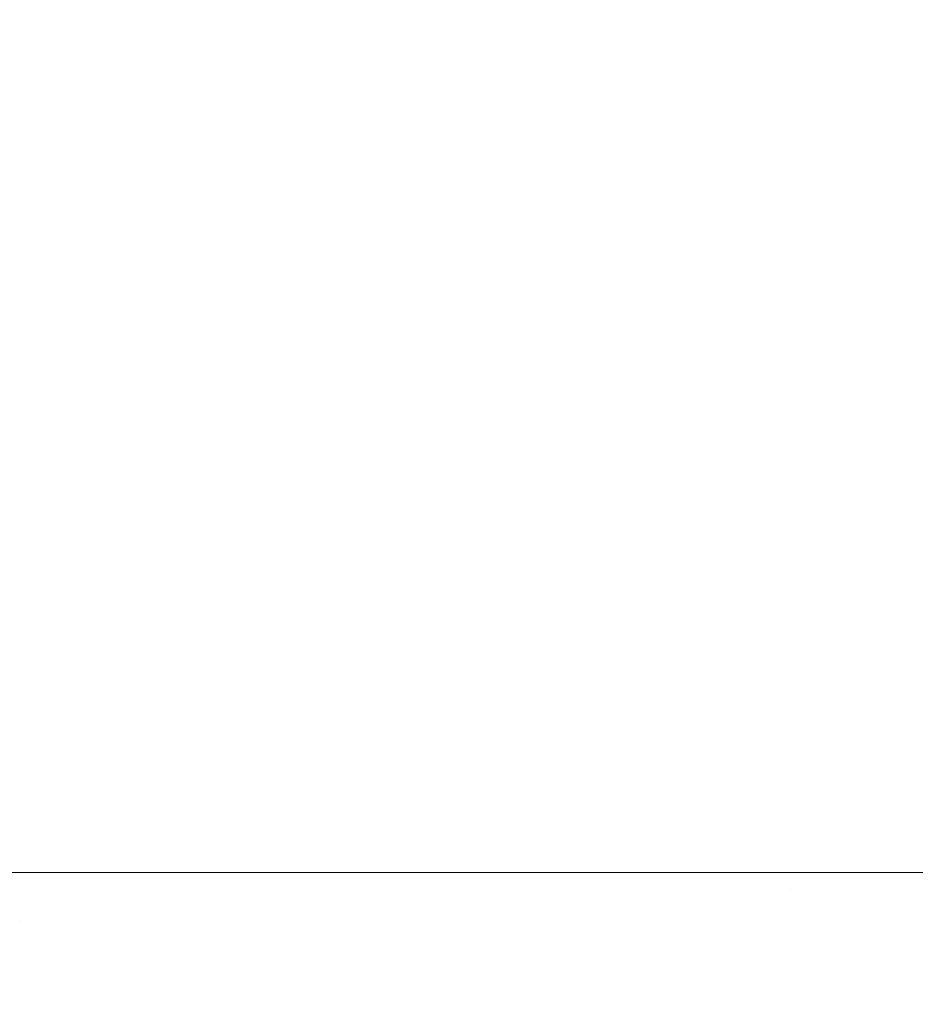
# Model space of a CAD drawing. Header units: centimetres. Extents: x -25.8 to 27.5, y 33.3 to 35.1.
# Tile 15 of 256: x -25.7303 to -25.7014, y 33.4359 to 33.4676. Entities that reach past the tile are written whole.
import ezdxf

# ---------------------------------------------------------------- set-up
doc = ezdxf.new("R2010")
doc.units = ezdxf.units.CM
doc.header["$LTSCALE"] = 2.54
doc.layers.add('Lucido design-1', color=7, linetype='Continuous')

# ---------------------------------------------------------------- blocks, each defined once
blk = doc.blocks.new('Gruppo-6-1')
at = {"color": 7, "linetype": 'Continuous', "lineweight": 9}
for points, invisible_edges in [([(-25.733854, 33.440112, 329.794865), (-25.733854, 35.040112, 329.794865), (-25.730137, 35.040112, 329.793289), (-25.730137, 33.440112, 329.793289)], 5), ([(-25.733854, 33.440112, 305.828102), (-25.733854, 35.040112, 305.828102), (-25.730137, 35.040112, 305.826526), (-25.730137, 33.440112, 305.826526)], 5), ([(-25.730306, 33.440112, 330.578886), (-25.730135, 33.440112, 330.578951), (-25.730135, 35.040112, 330.578951), (-25.730306, 35.040112, 330.578886)], 10), ([(-25.730306, 33.440112, 306.612123), (-25.730135, 33.440112, 306.612188), (-25.730135, 35.040112, 306.612188), (-25.730306, 35.040112, 306.612123)], 10), ([(-25.730137, 33.440112, 329.793289), (-25.730137, 35.040112, 329.793289), (-25.726363, 35.040112, 329.791865), (-25.726363, 33.440112, 329.791865)], 5), ([(-25.730137, 33.440112, 305.826526), (-25.730137, 35.040112, 305.826526), (-25.726363, 35.040112, 305.825102), (-25.726363, 33.440112, 305.825102)], 5), ([(-25.730135, 35.040112, 330.578951), (-25.730135, 33.440112, 330.578951), (-25.726363, 33.440112, 330.580376), (-25.726363, 35.040112, 330.580376)], 5), ([(-25.730135, 35.040112, 306.612188), (-25.730135, 33.440112, 306.612188), (-25.726363, 33.440112, 306.613613), (-25.726363, 35.040112, 306.613613)], 5), ([(-25.72631, 35.040112, 330.580397), (-25.726363, 35.040112, 330.580376), (-25.726363, 33.440112, 330.580376), (-25.72631, 33.440112, 330.580397)], 10), ([(-25.726363, 33.440112, 329.791865), (-25.726363, 35.040112, 329.791865), (-25.72254, 35.040112, 329.790596), (-25.72254, 33.440112, 329.790596)], 5), ([(-25.72631, 35.040112, 306.613634), (-25.726363, 35.040112, 306.613613), (-25.726363, 33.440112, 306.613613), (-25.72631, 33.440112, 306.613634)], 10), ([(-25.726363, 33.440112, 305.825102), (-25.726363, 35.040112, 305.825102), (-25.72254, 35.040112, 305.823833), (-25.72254, 33.440112, 305.823833)], 5), ([(-25.72631, 33.440112, 330.580397), (-25.722538, 33.440112, 330.581641), (-25.722538, 35.040112, 330.581641), (-25.72631, 35.040112, 330.580397)], 10), ([(-25.72631, 33.440112, 306.613634), (-25.722538, 33.440112, 306.614878), (-25.722538, 35.040112, 306.614878), (-25.72631, 35.040112, 306.613634)], 10), ([(-25.72254, 33.440112, 329.790596), (-25.72254, 35.040112, 329.790596), (-25.718673, 35.040112, 329.789484), (-25.718673, 33.440112, 329.789484)], 5), ([(-25.72254, 33.440112, 305.823833), (-25.72254, 35.040112, 305.823833), (-25.718673, 35.040112, 305.822721), (-25.718673, 33.440112, 305.822721)], 5), ([(-25.722247, 35.040112, 330.581737), (-25.722538, 35.040112, 330.581641), (-25.722538, 33.440112, 330.581641), (-25.722247, 33.440112, 330.581737)], 10), ([(-25.722247, 35.040112, 306.614974), (-25.722538, 35.040112, 306.614878), (-25.722538, 33.440112, 306.614878), (-25.722247, 33.440112, 306.614974)], 10), ([(-25.722247, 33.440112, 330.581737), (-25.718671, 33.440112, 330.582749), (-25.718671, 35.040112, 330.582749), (-25.722247, 35.040112, 330.581737)], 10), ([(-25.722247, 33.440112, 306.614974), (-25.718671, 33.440112, 306.615986), (-25.718671, 35.040112, 306.615986), (-25.722247, 35.040112, 306.614974)], 10), ([(-25.718673, 33.440112, 329.789484), (-25.718673, 35.040112, 329.789484), (-25.71477, 35.040112, 329.788529), (-25.71477, 33.440112, 329.788529)], 5), ([(-25.718673, 33.440112, 305.822721), (-25.718673, 35.040112, 305.822721), (-25.71477, 35.040112, 305.821766), (-25.71477, 33.440112, 305.821766)], 5), ([(-25.718124, 35.040112, 330.582903), (-25.718671, 35.040112, 330.582749), (-25.718671, 33.440112, 330.582749), (-25.718124, 33.440112, 330.582903)], 10), ([(-25.718124, 35.040112, 306.61614), (-25.718671, 35.040112, 306.615986), (-25.718671, 33.440112, 306.615986), (-25.718124, 33.440112, 306.61614)], 10), ([(-25.718124, 33.440112, 330.582903), (-25.714767, 33.440112, 330.5837), (-25.714767, 35.040112, 330.5837), (-25.718124, 35.040112, 330.582903)], 10), ([(-25.718124, 33.440112, 306.61614), (-25.714767, 33.440112, 306.616937), (-25.714767, 35.040112, 306.616937), (-25.718124, 35.040112, 306.61614)], 10), ([(-25.71477, 33.440112, 329.788529), (-25.71477, 35.040112, 329.788529), (-25.710836, 35.040112, 329.787732), (-25.710836, 33.440112, 329.787732)], 5), ([(-25.71477, 33.440112, 305.821766), (-25.71477, 35.040112, 305.821766), (-25.710836, 35.040112, 305.820969), (-25.710836, 33.440112, 305.820969)], 5), ([(-25.713949, 35.040112, 330.583894), (-25.714767, 35.040112, 330.5837), (-25.714767, 33.440112, 330.5837), (-25.713949, 33.440112, 330.583894)], 10), ([(-25.713949, 35.040112, 306.617131), (-25.714767, 35.040112, 306.616937), (-25.714767, 33.440112, 306.616937), (-25.713949, 33.440112, 306.617131)], 10), ([(-25.713949, 33.440112, 330.583894), (-25.710833, 33.440112, 330.584493), (-25.710833, 35.040112, 330.584493), (-25.713949, 35.040112, 330.583894)], 10), ([(-25.713949, 33.440112, 306.617131), (-25.710833, 33.440112, 306.61773), (-25.710833, 35.040112, 306.61773), (-25.713949, 35.040112, 306.617131)], 10), ([(-25.710836, 33.440112, 329.787732), (-25.710836, 35.040112, 329.787732), (-25.706879, 35.040112, 329.787095), (-25.706879, 33.440112, 329.787095)], 5), ([(-25.710836, 33.440112, 305.820969), (-25.710836, 35.040112, 305.820969), (-25.706879, 35.040112, 305.820332), (-25.706879, 33.440112, 305.820332)], 5), ([(-25.709728, 35.040112, 330.584706), (-25.710833, 35.040112, 330.584493), (-25.710833, 33.440112, 330.584493), (-25.709728, 33.440112, 330.584706)], 10), ([(-25.709728, 35.040112, 306.617943), (-25.710833, 35.040112, 306.61773), (-25.710833, 33.440112, 306.61773), (-25.709728, 33.440112, 306.617943)], 10), ([(-25.709728, 33.440112, 330.584706), (-25.706876, 33.440112, 330.585128), (-25.706876, 35.040112, 330.585128), (-25.709728, 35.040112, 330.584706)], 10), ([(-25.709728, 33.440112, 306.617943), (-25.706876, 33.440112, 306.618365), (-25.706876, 35.040112, 306.618365), (-25.709728, 35.040112, 306.617943)], 10), ([(-25.706879, 33.440112, 329.787095), (-25.706879, 35.040112, 329.787095), (-25.702905, 35.040112, 329.786617), (-25.702905, 33.440112, 329.786617)], 5), ([(-25.706879, 33.440112, 305.820332), (-25.706879, 35.040112, 305.820332), (-25.702905, 35.040112, 305.819854), (-25.702905, 33.440112, 305.819854)], 5), ([(-25.705469, 35.040112, 330.585336), (-25.706876, 35.040112, 330.585128), (-25.706876, 33.440112, 330.585128), (-25.705469, 33.440112, 330.585336)], 10), ([(-25.705469, 35.040112, 306.618573), (-25.706876, 35.040112, 306.618365), (-25.706876, 33.440112, 306.618365), (-25.705469, 33.440112, 306.618573)], 10), ([(-25.705469, 33.440112, 330.585336), (-25.702903, 33.440112, 330.585603), (-25.702903, 35.040112, 330.585603), (-25.705469, 35.040112, 330.585336)], 10), ([(-25.705469, 33.440112, 306.618573), (-25.702903, 33.440112, 306.61884), (-25.702903, 35.040112, 306.61884), (-25.705469, 35.040112, 306.618573)], 10), ([(-25.702905, 33.440112, 329.786617), (-25.702905, 35.040112, 329.786617), (-25.698921, 35.040112, 329.786299), (-25.698921, 33.440112, 329.786299)], 5), ([(-25.702905, 33.440112, 305.819854), (-25.702905, 35.040112, 305.819854), (-25.698921, 35.040112, 305.819536), (-25.698921, 33.440112, 305.819536)], 5), ([(-25.701179, 35.040112, 330.585783), (-25.702903, 35.040112, 330.585603), (-25.702903, 33.440112, 330.585603), (-25.701179, 33.440112, 330.585783)], 10), ([(-25.701179, 35.040112, 306.61902), (-25.702903, 35.040112, 306.61884), (-25.702903, 33.440112, 306.61884), (-25.701179, 33.440112, 306.61902)], 10), ([(-25.734191, 33.438361, 330.577209), (-25.730272, 33.438527, 330.578886), (-25.730306, 33.440112, 330.578886), (-25.733851, 33.440112, 330.57737)], 11), ([(-25.734191, 33.438361, 306.610446), (-25.730272, 33.438527, 306.612123), (-25.730306, 33.440112, 306.612123), (-25.733851, 33.440112, 306.610607)], 11), ([(-25.733817, 33.438376, 329.794865), (-25.733854, 33.440112, 329.794865), (-25.730137, 33.440112, 329.793289), (-25.730103, 33.438534, 329.793289)], 13), ([(-25.733817, 33.438376, 305.828102), (-25.733854, 33.440112, 305.828102), (-25.730137, 33.440112, 305.826526), (-25.730103, 33.438534, 305.826526)], 13), ([(-25.730135, 33.440112, 330.578951), (-25.730306, 33.440112, 330.578886), (-25.730272, 33.438527, 330.578886)], 10), ([(-25.730135, 33.440112, 306.612188), (-25.730306, 33.440112, 306.612123), (-25.730272, 33.438527, 306.612123)], 10), ([(-25.726363, 33.440112, 330.580376), (-25.730135, 33.440112, 330.578951), (-25.730272, 33.438527, 330.578886), (-25.72628, 33.438697, 330.580397)], 14), ([(-25.726363, 33.440112, 306.613613), (-25.730135, 33.440112, 306.612188), (-25.730272, 33.438527, 306.612123), (-25.72628, 33.438697, 306.613634)], 14), ([(-25.730103, 33.438534, 329.793289), (-25.730137, 33.440112, 329.793289), (-25.726363, 33.440112, 329.791865), (-25.726333, 33.438694, 329.791865)], 13), ([(-25.730103, 33.438534, 305.826526), (-25.730137, 33.440112, 305.826526), (-25.726363, 33.440112, 305.825102), (-25.726333, 33.438694, 305.825102)], 13), ([(-25.72628, 33.438697, 330.580397), (-25.72631, 33.440112, 330.580397), (-25.726363, 33.440112, 330.580376)], 9), ([(-25.726333, 33.438694, 329.791865), (-25.726363, 33.440112, 329.791865), (-25.72254, 33.440112, 329.790596), (-25.722513, 33.438857, 329.790596)], 13), ([(-25.72628, 33.438697, 306.613634), (-25.72631, 33.440112, 306.613634), (-25.726363, 33.440112, 306.613613)], 9), ([(-25.726333, 33.438694, 305.825102), (-25.726363, 33.440112, 305.825102), (-25.72254, 33.440112, 305.823833), (-25.722513, 33.438857, 305.823833)], 13), ([(-25.722538, 33.440112, 330.581641), (-25.72631, 33.440112, 330.580397), (-25.72628, 33.438697, 330.580397), (-25.72222, 33.438869, 330.581737)], 14), ([(-25.722538, 33.440112, 306.614878), (-25.72631, 33.440112, 306.613634), (-25.72628, 33.438697, 306.613634), (-25.72222, 33.438869, 306.614974)], 14), ([(-25.722513, 33.438857, 329.790596), (-25.72254, 33.440112, 329.790596), (-25.718673, 33.440112, 329.789484), (-25.71865, 33.439021, 329.789484)], 13), ([(-25.722513, 33.438857, 305.823833), (-25.72254, 33.440112, 305.823833), (-25.718673, 33.440112, 305.822721), (-25.71865, 33.439021, 305.822721)], 13), ([(-25.72222, 33.438869, 330.581737), (-25.722247, 33.440112, 330.581737), (-25.722538, 33.440112, 330.581641)], 9), ([(-25.72222, 33.438869, 306.614974), (-25.722247, 33.440112, 306.614974), (-25.722538, 33.440112, 306.614878)], 9), ([(-25.718671, 33.440112, 330.582749), (-25.722247, 33.440112, 330.581737), (-25.72222, 33.438869, 330.581737), (-25.718101, 33.439044, 330.582904)], 14), ([(-25.718671, 33.440112, 306.615986), (-25.722247, 33.440112, 306.614974), (-25.72222, 33.438869, 306.614974), (-25.718101, 33.439044, 306.61614)], 14), ([(-25.71865, 33.439021, 329.789484), (-25.718673, 33.440112, 329.789484), (-25.71477, 33.440112, 329.788529), (-25.71475, 33.439186, 329.788529)], 13), ([(-25.71865, 33.439021, 305.822721), (-25.718673, 33.440112, 305.822721), (-25.71477, 33.440112, 305.821766), (-25.71475, 33.439186, 305.821766)], 13), ([(-25.718101, 33.439044, 330.582904), (-25.718124, 33.440112, 330.582904), (-25.718671, 33.440112, 330.582749)], 9), ([(-25.718101, 33.439044, 306.61614), (-25.718124, 33.440112, 306.61614), (-25.718671, 33.440112, 306.615986)], 9), ([(-25.714767, 33.440112, 330.5837), (-25.718124, 33.440112, 330.582904), (-25.718101, 33.439044, 330.582904), (-25.71393, 33.439221, 330.583894)], 14), ([(-25.714767, 33.440112, 306.616937), (-25.718124, 33.440112, 306.61614), (-25.718101, 33.439044, 306.61614), (-25.71393, 33.439221, 306.617131)], 14), ([(-25.71475, 33.439186, 329.788529), (-25.71477, 33.440112, 329.788529), (-25.710836, 33.440112, 329.787732), (-25.71082, 33.439353, 329.787732)], 13), ([(-25.71475, 33.439186, 305.821766), (-25.71477, 33.440112, 305.821766), (-25.710836, 33.440112, 305.820969), (-25.71082, 33.439353, 305.820969)], 13), ([(-25.71393, 33.439221, 330.583894), (-25.713949, 33.440112, 330.583894), (-25.714767, 33.440112, 330.5837)], 9), ([(-25.71393, 33.439221, 306.617131), (-25.713949, 33.440112, 306.617131), (-25.714767, 33.440112, 306.616937)], 9), ([(-25.710833, 33.440112, 330.584493), (-25.713949, 33.440112, 330.583894), (-25.71393, 33.439221, 330.583894), (-25.709713, 33.4394, 330.584706)], 14), ([(-25.710833, 33.440112, 306.61773), (-25.713949, 33.440112, 306.617131), (-25.71393, 33.439221, 306.617131), (-25.709713, 33.4394, 306.617943)], 14), ([(-25.71082, 33.439353, 329.787732), (-25.710836, 33.440112, 329.787732), (-25.706879, 33.440112, 329.787095), (-25.706867, 33.439521, 329.787095)], 13), ([(-25.71082, 33.439353, 305.820969), (-25.710836, 33.440112, 305.820969), (-25.706879, 33.440112, 305.820332), (-25.706867, 33.439521, 305.820332)], 13), ([(-25.709713, 33.4394, 330.584706), (-25.709728, 33.440112, 330.584706), (-25.710833, 33.440112, 330.584493)], 9), ([(-25.709713, 33.4394, 306.617943), (-25.709728, 33.440112, 306.617943), (-25.710833, 33.440112, 306.61773)], 9), ([(-25.706876, 33.440112, 330.585128), (-25.709728, 33.440112, 330.584706), (-25.709713, 33.4394, 330.584706), (-25.705458, 33.439581, 330.585336)], 14), ([(-25.706876, 33.440112, 306.618365), (-25.709728, 33.440112, 306.617943), (-25.709713, 33.4394, 306.617943), (-25.705458, 33.439581, 306.618573)], 14), ([(-25.706867, 33.439521, 329.787095), (-25.706879, 33.440112, 329.787095), (-25.702905, 33.440112, 329.786617), (-25.702896, 33.43969, 329.786617)], 13), ([(-25.706867, 33.439521, 305.820332), (-25.706879, 33.440112, 305.820332), (-25.702905, 33.440112, 305.819854), (-25.702896, 33.43969, 305.819854)], 13), ([(-25.705458, 33.439581, 330.585336), (-25.705469, 33.440112, 330.585336), (-25.706876, 33.440112, 330.585128)], 9), ([(-25.705458, 33.439581, 306.618573), (-25.705469, 33.440112, 306.618573), (-25.706876, 33.440112, 306.618365)], 9), ([(-25.702903, 33.440112, 330.585603), (-25.705469, 33.440112, 330.585336), (-25.705458, 33.439581, 330.585336)], 10), ([(-25.702903, 33.440112, 306.61884), (-25.705469, 33.440112, 306.618573), (-25.705458, 33.439581, 306.618573)], 10), ([(-25.705458, 33.439581, 330.585336), (-25.701172, 33.439763, 330.585783), (-25.701179, 33.440112, 330.585783), (-25.702903, 33.440112, 330.585603)], 11), ([(-25.705458, 33.439581, 306.618573), (-25.701172, 33.439763, 306.61902), (-25.701179, 33.440112, 306.61902), (-25.702903, 33.440112, 306.61884)], 11), ([(-25.702896, 33.43969, 329.786617), (-25.702905, 33.440112, 329.786617), (-25.698921, 33.440112, 329.786299), (-25.698915, 33.439859, 329.786299)], 13), ([(-25.702896, 33.43969, 305.819854), (-25.702905, 33.440112, 305.819854), (-25.698921, 33.440112, 305.819536), (-25.698915, 33.439859, 305.819536)], 13), ([(-25.702869, 33.439269, 329.786617), (-25.702896, 33.43969, 329.786617), (-25.698915, 33.439859, 329.786299), (-25.698899, 33.439607, 329.786299)], 15), ([(-25.702869, 33.439269, 305.819854), (-25.702896, 33.43969, 305.819854), (-25.698915, 33.439859, 305.819536), (-25.698899, 33.439607, 305.819536)], 15), ([(-25.710772, 33.438596, 329.787732), (-25.71082, 33.439353, 329.787732), (-25.706867, 33.439521, 329.787095), (-25.706829, 33.438932, 329.787095)], 15), ([(-25.710772, 33.438596, 305.820969), (-25.71082, 33.439353, 305.820969), (-25.706867, 33.439521, 305.820332), (-25.706829, 33.438932, 305.820332)], 15), ([(-25.705424, 33.439051, 330.585336), (-25.705458, 33.439581, 330.585336), (-25.709713, 33.4394, 330.584706), (-25.709668, 33.43869, 330.584706)], 15), ([(-25.705424, 33.439051, 306.618573), (-25.705458, 33.439581, 306.618573), (-25.709713, 33.4394, 306.617943), (-25.709668, 33.43869, 306.617943)], 15), ([(-25.706829, 33.438932, 329.787095), (-25.706867, 33.439521, 329.787095), (-25.702896, 33.43969, 329.786617), (-25.702869, 33.439269, 329.786617)], 15), ([(-25.706829, 33.438932, 305.820332), (-25.706867, 33.439521, 305.820332), (-25.702896, 33.43969, 305.819854), (-25.702869, 33.439269, 305.819854)], 15), ([(-25.70115, 33.439415, 330.585783), (-25.701172, 33.439763, 330.585783), (-25.705458, 33.439581, 330.585336), (-25.705424, 33.439051, 330.585336)], 15), ([(-25.70115, 33.439415, 306.61902), (-25.701172, 33.439763, 306.61902), (-25.705458, 33.439581, 306.618573), (-25.705424, 33.439051, 306.618573)], 15), ([(-25.702825, 33.438849, 329.786617), (-25.702869, 33.439269, 329.786617), (-25.698899, 33.439607, 329.786299), (-25.698872, 33.439355, 329.786299)], 15), ([(-25.702825, 33.438849, 305.819854), (-25.702869, 33.439269, 305.819854), (-25.698899, 33.439607, 305.819536), (-25.698872, 33.439355, 305.819536)], 15), ([(-25.713873, 33.438332, 330.583894), (-25.71393, 33.439221, 330.583894), (-25.718101, 33.439044, 330.582904), (-25.718034, 33.437978, 330.582904)], 15), ([(-25.713873, 33.438332, 306.617131), (-25.71393, 33.439221, 306.617131), (-25.718101, 33.439044, 306.61614), (-25.718034, 33.437978, 306.61614)], 15), ([(-25.714691, 33.438262, 329.788529), (-25.71475, 33.439186, 329.788529), (-25.71082, 33.439353, 329.787732), (-25.710772, 33.438596, 329.787732)], 15), ([(-25.714691, 33.438262, 305.821766), (-25.71475, 33.439186, 305.821766), (-25.71082, 33.439353, 305.820969), (-25.710772, 33.438596, 305.820969)], 15), ([(-25.709668, 33.43869, 330.584706), (-25.709713, 33.4394, 330.584706), (-25.71393, 33.439221, 330.583894), (-25.713873, 33.438332, 330.583894)], 15), ([(-25.709668, 33.43869, 306.617943), (-25.709713, 33.4394, 306.617943), (-25.71393, 33.439221, 306.617131), (-25.713873, 33.438332, 306.617131)], 15), ([(-25.706767, 33.438344, 329.787095), (-25.706829, 33.438932, 329.787095), (-25.702869, 33.439269, 329.786617), (-25.702825, 33.438849, 329.786617)], 15), ([(-25.706767, 33.438344, 305.820332), (-25.706829, 33.438932, 305.820332), (-25.702869, 33.439269, 305.819854), (-25.702825, 33.438849, 305.819854)], 15), ([(-25.701113, 33.439068, 330.585783), (-25.70115, 33.439415, 330.585783), (-25.705424, 33.439051, 330.585336), (-25.705368, 33.438523, 330.585336)], 15), ([(-25.701113, 33.439068, 306.61902), (-25.70115, 33.439415, 306.61902), (-25.705424, 33.439051, 306.618573), (-25.705368, 33.438523, 306.618573)], 15), ([(-25.702762, 33.438431, 329.786617), (-25.702825, 33.438849, 329.786617), (-25.698872, 33.439355, 329.786299), (-25.698835, 33.439105, 329.786299)], 15), ([(-25.702762, 33.438431, 305.819854), (-25.702825, 33.438849, 305.819854), (-25.698872, 33.439355, 305.819536), (-25.698835, 33.439105, 305.819536)], 15), ([(-25.722433, 33.437603, 329.790596), (-25.722513, 33.438857, 329.790596), (-25.71865, 33.439021, 329.789484), (-25.718581, 33.437931, 329.789484)], 15), ([(-25.722433, 33.437603, 305.823833), (-25.722513, 33.438857, 305.823833), (-25.71865, 33.439021, 305.822721), (-25.718581, 33.437931, 305.822721)], 15), ([(-25.718034, 33.437978, 330.582904), (-25.718101, 33.439044, 330.582904), (-25.72222, 33.438869, 330.581737), (-25.722141, 33.437628, 330.581737)], 15), ([(-25.718034, 33.437978, 306.61614), (-25.718101, 33.439044, 306.61614), (-25.72222, 33.438869, 306.614974), (-25.722141, 33.437628, 306.614974)], 15), ([(-25.718581, 33.437931, 329.789484), (-25.71865, 33.439021, 329.789484), (-25.71475, 33.439186, 329.788529), (-25.714691, 33.438262, 329.788529)], 15), ([(-25.718581, 33.437931, 305.822721), (-25.71865, 33.439021, 305.822721), (-25.71475, 33.439186, 305.821766), (-25.714691, 33.438262, 305.821766)], 15), ([(-25.710692, 33.437841, 329.787732), (-25.710772, 33.438596, 329.787732), (-25.706829, 33.438932, 329.787095), (-25.706767, 33.438344, 329.787095)], 15), ([(-25.710692, 33.437841, 305.820969), (-25.710772, 33.438596, 305.820969), (-25.706829, 33.438932, 305.820332), (-25.706767, 33.438344, 305.820332)], 15), ([(-25.705368, 33.438523, 330.585336), (-25.705424, 33.439051, 330.585336), (-25.709668, 33.43869, 330.584706), (-25.709592, 33.437982, 330.584706)], 15), ([(-25.705368, 33.438523, 306.618573), (-25.705424, 33.439051, 306.618573), (-25.709668, 33.43869, 306.617943), (-25.709592, 33.437982, 306.617943)], 15), ([(-25.701061, 33.438723, 330.585783), (-25.701113, 33.439068, 330.585783), (-25.705368, 33.438523, 330.585336), (-25.705289, 33.437998, 330.585336)], 15), ([(-25.701061, 33.438723, 306.61902), (-25.701113, 33.439068, 306.61902), (-25.705368, 33.438523, 306.618573), (-25.705289, 33.437998, 306.618573)], 15), ([(-25.702682, 33.438017, 329.786617), (-25.702762, 33.438431, 329.786617), (-25.698835, 33.439105, 329.786299), (-25.698787, 33.438856, 329.786299)], 15), ([(-25.702682, 33.438017, 305.819854), (-25.702762, 33.438431, 305.819854), (-25.698835, 33.439105, 305.819536), (-25.698787, 33.438856, 305.819536)], 15), ([(-25.72619, 33.437284, 330.580397), (-25.72628, 33.438697, 330.580397), (-25.730272, 33.438527, 330.578886), (-25.730171, 33.436945, 330.578886)], 15), ([(-25.72619, 33.437284, 306.613634), (-25.72628, 33.438697, 306.613634), (-25.730272, 33.438527, 306.612123), (-25.730171, 33.436945, 306.612123)], 15), ([(-25.730003, 33.436959, 329.793289), (-25.730103, 33.438534, 329.793289), (-25.726333, 33.438694, 329.791865), (-25.726243, 33.437279, 329.791865)], 15), ([(-25.730003, 33.436959, 305.826526), (-25.730103, 33.438534, 305.826526), (-25.726333, 33.438694, 305.825102), (-25.726243, 33.437279, 305.825102)], 15), ([(-25.726243, 33.437279, 329.791865), (-25.726333, 33.438694, 329.791865), (-25.722513, 33.438857, 329.790596), (-25.722433, 33.437603, 329.790596)], 15), ([(-25.726243, 33.437279, 305.825102), (-25.726333, 33.438694, 305.825102), (-25.722513, 33.438857, 305.823833), (-25.722433, 33.437603, 305.823833)], 15), ([(-25.722141, 33.437628, 330.581737), (-25.72222, 33.438869, 330.581737), (-25.72628, 33.438697, 330.580397), (-25.72619, 33.437284, 330.580397)], 15), ([(-25.722141, 33.437628, 306.614974), (-25.72222, 33.438869, 306.614974), (-25.72628, 33.438697, 306.613634), (-25.72619, 33.437284, 306.613634)], 15), ([(-25.714593, 33.437342, 329.788529), (-25.714691, 33.438262, 329.788529), (-25.710772, 33.438596, 329.787732), (-25.710692, 33.437841, 329.787732)], 15), ([(-25.714593, 33.437342, 305.821766), (-25.714691, 33.438262, 305.821766), (-25.710772, 33.438596, 305.820969), (-25.710692, 33.437841, 305.820969)], 15), ([(-25.709592, 33.437982, 330.584706), (-25.709668, 33.43869, 330.584706), (-25.713873, 33.438332, 330.583894), (-25.713779, 33.437446, 330.583894)], 15), ([(-25.709592, 33.437982, 306.617943), (-25.709668, 33.43869, 306.617943), (-25.713873, 33.438332, 306.617131), (-25.713779, 33.437446, 306.617131)], 15), ([(-25.706679, 33.43776, 329.787095), (-25.706767, 33.438344, 329.787095), (-25.702825, 33.438849, 329.786617), (-25.702762, 33.438431, 329.786617)], 15), ([(-25.706679, 33.43776, 305.820332), (-25.706767, 33.438344, 305.820332), (-25.702825, 33.438849, 305.819854), (-25.702762, 33.438431, 305.819854)], 15), ([(-25.700995, 33.43838, 330.585783), (-25.701061, 33.438723, 330.585783), (-25.705289, 33.437998, 330.585336), (-25.705188, 33.437477, 330.585336)], 15), ([(-25.700995, 33.43838, 306.61902), (-25.701061, 33.438723, 306.61902), (-25.705289, 33.437998, 306.618573), (-25.705188, 33.437477, 306.618573)], 15), ([(-25.702584, 33.437606, 329.786617), (-25.702682, 33.438017, 329.786617), (-25.698787, 33.438856, 329.786299), (-25.698728, 33.43861, 329.786299)], 15), ([(-25.702584, 33.437606, 305.819854), (-25.702682, 33.438017, 305.819854), (-25.698787, 33.438856, 305.819536), (-25.698728, 33.43861, 305.819536)], 15), ([(-25.702469, 33.4372, 329.786617), (-25.702584, 33.437606, 329.786617), (-25.698728, 33.43861, 329.786299), (-25.698659, 33.438367, 329.786299)], 15), ([(-25.702469, 33.4372, 305.819854), (-25.702584, 33.437606, 305.819854), (-25.698728, 33.43861, 305.819536), (-25.698659, 33.438367, 305.819536)], 15), ([(-25.730171, 33.436945, 330.578886), (-25.730272, 33.438527, 330.578886), (-25.734191, 33.438361, 330.577209), (-25.73408, 33.436612, 330.577209)], 15), ([(-25.730171, 33.436945, 306.612123), (-25.730272, 33.438527, 306.612123), (-25.734191, 33.438361, 306.610446), (-25.73408, 33.436612, 306.610446)], 15), ([(-25.733706, 33.436644, 329.794865), (-25.733817, 33.438376, 329.794865), (-25.730103, 33.438534, 329.793289), (-25.730003, 33.436959, 329.793289)], 15), ([(-25.733706, 33.436644, 305.828102), (-25.733817, 33.438376, 305.828102), (-25.730103, 33.438534, 305.826526), (-25.730003, 33.436959, 305.826526)], 15), ([(-25.718465, 33.436846, 329.789484), (-25.718581, 33.437931, 329.789484), (-25.714691, 33.438262, 329.788529), (-25.714593, 33.437342, 329.788529)], 15), ([(-25.718465, 33.436846, 305.822721), (-25.718581, 33.437931, 305.822721), (-25.714691, 33.438262, 305.821766), (-25.714593, 33.437342, 305.821766)], 15), ([(-25.713779, 33.437446, 330.583894), (-25.713873, 33.438332, 330.583894), (-25.718034, 33.437978, 330.582904), (-25.71792, 33.436916, 330.582904)], 15), ([(-25.713779, 33.437446, 306.617131), (-25.713873, 33.438332, 306.617131), (-25.718034, 33.437978, 306.61614), (-25.71792, 33.436916, 306.61614)], 15), ([(-25.710579, 33.437091, 329.787732), (-25.710692, 33.437841, 329.787732), (-25.706767, 33.438344, 329.787095), (-25.706679, 33.43776, 329.787095)], 15), ([(-25.710579, 33.437091, 305.820969), (-25.710692, 33.437841, 305.820969), (-25.706767, 33.438344, 305.820332), (-25.706679, 33.43776, 305.820332)], 15), ([(-25.705289, 33.437998, 330.585336), (-25.705368, 33.438523, 330.585336), (-25.709592, 33.437982, 330.584706), (-25.709487, 33.437278, 330.584706)], 15), ([(-25.705289, 33.437998, 306.618573), (-25.705368, 33.438523, 306.618573), (-25.709592, 33.437982, 306.617943), (-25.709487, 33.437278, 306.617943)], 15), ([(-25.706567, 33.437179, 329.787095), (-25.706679, 33.43776, 329.787095), (-25.702762, 33.438431, 329.786617), (-25.702682, 33.438017, 329.786617)], 15), ([(-25.706567, 33.437179, 305.820332), (-25.706679, 33.43776, 305.820332), (-25.702762, 33.438431, 305.819854), (-25.702682, 33.438017, 305.819854)], 15), ([(-25.700914, 33.438041, 330.585783), (-25.700995, 33.43838, 330.585783), (-25.705188, 33.437477, 330.585336), (-25.705065, 33.43696, 330.585336)], 15), ([(-25.700914, 33.438041, 306.61902), (-25.700995, 33.43838, 306.61902), (-25.705188, 33.437477, 306.618573), (-25.705065, 33.43696, 306.618573)], 15), ([(-25.702337, 33.436799, 329.786617), (-25.702469, 33.4372, 329.786617), (-25.698659, 33.438367, 329.786299), (-25.69858, 33.438126, 329.786299)], 15), ([(-25.702337, 33.436799, 305.819854), (-25.702469, 33.4372, 305.819854), (-25.698659, 33.438367, 305.819536), (-25.69858, 33.438126, 305.819536)], 15), ([(-25.7223, 33.436355, 329.790596), (-25.722433, 33.437603, 329.790596), (-25.718581, 33.437931, 329.789484), (-25.718465, 33.436846, 329.789484)], 15), ([(-25.7223, 33.436355, 305.823833), (-25.722433, 33.437603, 305.823833), (-25.718581, 33.437931, 305.822721), (-25.718465, 33.436846, 305.822721)], 15), ([(-25.71792, 33.436916, 330.582904), (-25.718034, 33.437978, 330.582904), (-25.722141, 33.437628, 330.581737), (-25.72201, 33.436392, 330.581737)], 15), ([(-25.71792, 33.436916, 306.61614), (-25.718034, 33.437978, 306.61614), (-25.722141, 33.437628, 306.614974), (-25.72201, 33.436392, 306.614974)], 15), ([(-25.709487, 33.437278, 330.584706), (-25.709592, 33.437982, 330.584706), (-25.713779, 33.437446, 330.583894), (-25.713647, 33.436565, 330.583894)], 15), ([(-25.709487, 33.437278, 306.617943), (-25.709592, 33.437982, 306.617943), (-25.713779, 33.437446, 306.617131), (-25.713647, 33.436565, 306.617131)], 15), ([(-25.705188, 33.437477, 330.585336), (-25.705289, 33.437998, 330.585336), (-25.709487, 33.437278, 330.584706), (-25.709352, 33.436579, 330.584706)], 15), ([(-25.705188, 33.437477, 306.618573), (-25.705289, 33.437998, 306.618573), (-25.709487, 33.437278, 306.617943), (-25.709352, 33.436579, 306.617943)], 15), ([(-25.70643, 33.436605, 329.787095), (-25.706567, 33.437179, 329.787095), (-25.702682, 33.438017, 329.786617), (-25.702584, 33.437606, 329.786617)], 15), ([(-25.70643, 33.436605, 305.820332), (-25.706567, 33.437179, 305.820332), (-25.702682, 33.438017, 305.819854), (-25.702584, 33.437606, 305.819854)], 15), ([(-25.700819, 33.437705, 330.585783), (-25.700914, 33.438041, 330.585783), (-25.705065, 33.43696, 330.585336), (-25.704921, 33.436449, 330.585336)], 15), ([(-25.700819, 33.437705, 306.61902), (-25.700914, 33.438041, 306.61902), (-25.705065, 33.43696, 306.618573), (-25.704921, 33.436449, 306.618573)], 15), ([(-25.702188, 33.436404, 329.786617), (-25.702337, 33.436799, 329.786617), (-25.69858, 33.438126, 329.786299), (-25.698491, 33.43789, 329.786299)], 15), ([(-25.702188, 33.436404, 305.819854), (-25.702337, 33.436799, 305.819854), (-25.69858, 33.438126, 305.819536), (-25.698491, 33.43789, 305.819536)], 15), ([(-25.72201, 33.436392, 330.581737), (-25.722141, 33.437628, 330.581737), (-25.72619, 33.437284, 330.580397), (-25.72604, 33.435876, 330.580397)], 15), ([(-25.72201, 33.436392, 306.614974), (-25.722141, 33.437628, 306.614974), (-25.72619, 33.437284, 306.613634), (-25.72604, 33.435876, 306.613634)], 15), ([(-25.714456, 33.436426, 329.788529), (-25.714593, 33.437342, 329.788529), (-25.710692, 33.437841, 329.787732), (-25.710579, 33.437091, 329.787732)], 15), ([(-25.714456, 33.436426, 305.821766), (-25.714593, 33.437342, 305.821766), (-25.710692, 33.437841, 305.820969), (-25.710579, 33.437091, 305.820969)], 15), ([(-25.710435, 33.436346, 329.787732), (-25.710579, 33.437091, 329.787732), (-25.706679, 33.43776, 329.787095), (-25.706567, 33.437179, 329.787095)], 15), ([(-25.710435, 33.436346, 305.820969), (-25.710579, 33.437091, 305.820969), (-25.706679, 33.43776, 305.820332), (-25.706567, 33.437179, 305.820332)], 15), ([(-25.706269, 33.436036, 329.787095), (-25.70643, 33.436605, 329.787095), (-25.702584, 33.437606, 329.786617), (-25.702469, 33.4372, 329.786617)], 15), ([(-25.706269, 33.436036, 305.820332), (-25.70643, 33.436605, 305.820332), (-25.702584, 33.437606, 305.819854), (-25.702469, 33.4372, 305.819854)], 15), ([(-25.70071, 33.437374, 330.585783), (-25.700819, 33.437705, 330.585783), (-25.704921, 33.436449, 330.585336), (-25.704754, 33.435945, 330.585336)], 15), ([(-25.70071, 33.437374, 306.61902), (-25.700819, 33.437705, 306.61902), (-25.704921, 33.436449, 306.618573), (-25.704754, 33.435945, 306.618573)], 15), ([(-25.702022, 33.436016, 329.786617), (-25.702188, 33.436404, 329.786617), (-25.698491, 33.43789, 329.786299), (-25.698391, 33.437657, 329.786299)], 15), ([(-25.702022, 33.436016, 305.819854), (-25.702188, 33.436404, 305.819854), (-25.698491, 33.43789, 305.819536), (-25.698391, 33.437657, 305.819536)], 15), ([(-25.70184, 33.435635, 329.786617), (-25.702022, 33.436016, 329.786617), (-25.698391, 33.437657, 329.786299), (-25.698282, 33.437429, 329.786299)], 15), ([(-25.70184, 33.435635, 305.819854), (-25.702022, 33.436016, 305.819854), (-25.698391, 33.437657, 305.819536), (-25.698282, 33.437429, 305.819536)], 15), ([(-25.726093, 33.435869, 329.791865), (-25.726243, 33.437279, 329.791865), (-25.722433, 33.437603, 329.790596), (-25.7223, 33.436355, 329.790596)], 15), ([(-25.726093, 33.435869, 305.825102), (-25.726243, 33.437279, 305.825102), (-25.722433, 33.437603, 305.823833), (-25.7223, 33.436355, 305.823833)], 15), ([(-25.718304, 33.435766, 329.789484), (-25.718465, 33.436846, 329.789484), (-25.714593, 33.437342, 329.788529), (-25.714456, 33.436426, 329.788529)], 15), ([(-25.718304, 33.435766, 305.822721), (-25.718465, 33.436846, 305.822721), (-25.714593, 33.437342, 305.821766), (-25.714456, 33.436426, 305.821766)], 15), ([(-25.713647, 33.436565, 330.583894), (-25.713779, 33.437446, 330.583894), (-25.71792, 33.436916, 330.582904), (-25.717762, 33.435859, 330.582904)], 15), ([(-25.713647, 33.436565, 306.617131), (-25.713779, 33.437446, 306.617131), (-25.71792, 33.436916, 306.61614), (-25.717762, 33.435859, 306.61614)], 15), ([(-25.705065, 33.43696, 330.585336), (-25.705188, 33.437477, 330.585336), (-25.709352, 33.436579, 330.584706), (-25.709187, 33.435887, 330.584706)], 15), ([(-25.705065, 33.43696, 306.618573), (-25.705188, 33.437477, 306.618573), (-25.709352, 33.436579, 306.617943), (-25.709187, 33.435887, 306.617943)], 15), ([(-25.700587, 33.437047, 330.585783), (-25.70071, 33.437374, 330.585783), (-25.704754, 33.435945, 330.585336), (-25.704567, 33.435448, 330.585336)], 15), ([(-25.700587, 33.437047, 306.61902), (-25.70071, 33.437374, 306.61902), (-25.704754, 33.435945, 306.618573), (-25.704567, 33.435448, 306.618573)], 15), ([(-25.701642, 33.435262, 329.786617), (-25.70184, 33.435635, 329.786617), (-25.698282, 33.437429, 329.786299), (-25.698164, 33.437205, 329.786299)], 15), ([(-25.701642, 33.435262, 305.819854), (-25.70184, 33.435635, 305.819854), (-25.698282, 33.437429, 305.819536), (-25.698164, 33.437205, 305.819536)], 15), ([(-25.72604, 33.435876, 330.580397), (-25.72619, 33.437284, 330.580397), (-25.730171, 33.436945, 330.578886), (-25.730003, 33.435368, 330.578886)], 15), ([(-25.72604, 33.435876, 306.613634), (-25.72619, 33.437284, 306.613634), (-25.730171, 33.436945, 306.612123), (-25.730003, 33.435368, 306.612123)], 15), ([(-25.729836, 33.43539, 329.793289), (-25.730003, 33.436959, 329.793289), (-25.726243, 33.437279, 329.791865), (-25.726093, 33.435869, 329.791865)], 15), ([(-25.729836, 33.43539, 305.826526), (-25.730003, 33.436959, 305.826526), (-25.726243, 33.437279, 305.825102), (-25.726093, 33.435869, 305.825102)], 15), ([(-25.714281, 33.435517, 329.788529), (-25.714456, 33.436426, 329.788529), (-25.710579, 33.437091, 329.787732), (-25.710435, 33.436346, 329.787732)], 15), ([(-25.714281, 33.435517, 305.821766), (-25.714456, 33.436426, 305.821766), (-25.710579, 33.437091, 305.820969), (-25.710435, 33.436346, 305.820969)], 15), ([(-25.709352, 33.436579, 330.584706), (-25.709487, 33.437278, 330.584706), (-25.713647, 33.436565, 330.583894), (-25.713478, 33.43569, 330.583894)], 15), ([(-25.709352, 33.436579, 306.617943), (-25.709487, 33.437278, 306.617943), (-25.713647, 33.436565, 306.617131), (-25.713478, 33.43569, 306.617131)], 15), ([(-25.71026, 33.435608, 329.787732), (-25.710435, 33.436346, 329.787732), (-25.706567, 33.437179, 329.787095), (-25.70643, 33.436605, 329.787095)], 15), ([(-25.71026, 33.435608, 305.820969), (-25.710435, 33.436346, 305.820969), (-25.706567, 33.437179, 305.820332), (-25.70643, 33.436605, 305.820332)], 15), ([(-25.706084, 33.435475, 329.787095), (-25.706269, 33.436036, 329.787095), (-25.702469, 33.4372, 329.786617), (-25.702337, 33.436799, 329.786617)], 15), ([(-25.706084, 33.435475, 305.820332), (-25.706269, 33.436036, 305.820332), (-25.702469, 33.4372, 305.819854), (-25.702337, 33.436799, 305.819854)], 15), ([(-25.70045, 33.436726, 330.585783), (-25.700587, 33.437047, 330.585783), (-25.704567, 33.435448, 330.585336), (-25.704359, 33.43496, 330.585336)], 15), ([(-25.70045, 33.436726, 306.61902), (-25.700587, 33.437047, 306.61902), (-25.704567, 33.435448, 306.618573), (-25.704359, 33.43496, 306.618573)], 15), ([(-25.701429, 33.434898, 329.786617), (-25.701642, 33.435262, 329.786617), (-25.698164, 33.437205, 329.786299), (-25.698036, 33.436987, 329.786299)], 15), ([(-25.701429, 33.434898, 305.819854), (-25.701642, 33.435262, 305.819854), (-25.698164, 33.437205, 305.819536), (-25.698036, 33.436987, 305.819536)], 15), ([(-25.730003, 33.435368, 330.578886), (-25.730171, 33.436945, 330.578886), (-25.73408, 33.436612, 330.577209), (-25.733894, 33.43487, 330.577209)], 15), ([(-25.730003, 33.435368, 306.612123), (-25.730171, 33.436945, 306.612123), (-25.73408, 33.436612, 306.610446), (-25.733894, 33.43487, 306.610446)], 15), ([(-25.733523, 33.434918, 329.794865), (-25.733706, 33.436644, 329.794865), (-25.730003, 33.436959, 329.793289), (-25.729836, 33.43539, 329.793289)], 15), ([(-25.733523, 33.434918, 305.828102), (-25.733706, 33.436644, 305.828102), (-25.730003, 33.436959, 305.826526), (-25.729836, 33.43539, 305.826526)], 15), ([(-25.722115, 33.435113, 329.790596), (-25.7223, 33.436355, 329.790596), (-25.718465, 33.436846, 329.789484), (-25.718304, 33.435766, 329.789484)], 15), ([(-25.722115, 33.435113, 305.823833), (-25.7223, 33.436355, 305.823833), (-25.718465, 33.436846, 305.822721), (-25.718304, 33.435766, 305.822721)], 15), ([(-25.717762, 33.435859, 330.582904), (-25.71792, 33.436916, 330.582904), (-25.72201, 33.436392, 330.581737), (-25.721826, 33.435163, 330.581737)], 15), ([(-25.717762, 33.435859, 306.61614), (-25.71792, 33.436916, 306.61614), (-25.72201, 33.436392, 306.614974), (-25.721826, 33.435163, 306.614974)], 15), ([(-25.704921, 33.436449, 330.585336), (-25.705065, 33.43696, 330.585336), (-25.709187, 33.435887, 330.584706), (-25.708993, 33.435202, 330.584706)], 15), ([(-25.704921, 33.436449, 306.618573), (-25.705065, 33.43696, 306.618573), (-25.709187, 33.435887, 306.617943), (-25.708993, 33.435202, 306.617943)], 15), ([(-25.705876, 33.434922, 329.787095), (-25.706084, 33.435475, 329.787095), (-25.702337, 33.436799, 329.786617), (-25.702188, 33.436404, 329.786617)], 15), ([(-25.705876, 33.434922, 305.820332), (-25.706084, 33.435475, 305.820332), (-25.702337, 33.436799, 305.819854), (-25.702188, 33.436404, 305.819854)], 15), ([(-25.700299, 33.436412, 330.585783), (-25.70045, 33.436726, 330.585783), (-25.704359, 33.43496, 330.585336), (-25.70413, 33.43448, 330.585336)], 15), ([(-25.700299, 33.436412, 306.61902), (-25.70045, 33.436726, 306.61902), (-25.704359, 33.43496, 306.618573), (-25.70413, 33.43448, 306.618573)], 15), ([(-25.725883, 33.434467, 329.791865), (-25.726093, 33.435869, 329.791865), (-25.7223, 33.436355, 329.790596), (-25.722115, 33.435113, 329.790596)], 15), ([(-25.725883, 33.434467, 305.825102), (-25.726093, 33.435869, 305.825102), (-25.7223, 33.436355, 305.823833), (-25.722115, 33.435113, 305.823833)], 15), ([(-25.721826, 33.435163, 330.581737), (-25.72201, 33.436392, 330.581737), (-25.72604, 33.435876, 330.580397), (-25.72583, 33.434476, 330.580397)], 15), ([(-25.721826, 33.435163, 306.614974), (-25.72201, 33.436392, 306.614974), (-25.72604, 33.435876, 306.613634), (-25.72583, 33.434476, 306.613634)], 15), ([(-25.718096, 33.434695, 329.789484), (-25.718304, 33.435766, 329.789484), (-25.714456, 33.436426, 329.788529), (-25.714281, 33.435517, 329.788529)], 15), ([(-25.718096, 33.434695, 305.822721), (-25.718304, 33.435766, 305.822721), (-25.714456, 33.436426, 305.821766), (-25.714281, 33.435517, 305.821766)], 15), ([(-25.713478, 33.43569, 330.583894), (-25.713647, 33.436565, 330.583894), (-25.717762, 33.435859, 330.582904), (-25.717559, 33.43481, 330.582904)], 15), ([(-25.713478, 33.43569, 306.617131), (-25.713647, 33.436565, 306.617131), (-25.717762, 33.435859, 306.61614), (-25.717559, 33.43481, 306.61614)], 15), ([(-25.714066, 33.434616, 329.788529), (-25.714281, 33.435517, 329.788529), (-25.710435, 33.436346, 329.787732), (-25.71026, 33.435608, 329.787732)], 15), ([(-25.714066, 33.434616, 305.821766), (-25.714281, 33.435517, 305.821766), (-25.710435, 33.436346, 305.820969), (-25.71026, 33.435608, 305.820969)], 15), ([(-25.709187, 33.435887, 330.584706), (-25.709352, 33.436579, 330.584706), (-25.713478, 33.43569, 330.583894), (-25.713272, 33.434823, 330.583894)], 15), ([(-25.709187, 33.435887, 306.617943), (-25.709352, 33.436579, 306.617943), (-25.713478, 33.43569, 306.617131), (-25.713272, 33.434823, 306.617131)], 15), ([(-25.710053, 33.434877, 329.787732), (-25.71026, 33.435608, 329.787732), (-25.70643, 33.436605, 329.787095), (-25.706269, 33.436036, 329.787095)], 15), ([(-25.710053, 33.434877, 305.820969), (-25.71026, 33.435608, 305.820969), (-25.70643, 33.436605, 305.820332), (-25.706269, 33.436036, 305.820332)], 15), ([(-25.704754, 33.435945, 330.585336), (-25.704921, 33.436449, 330.585336), (-25.708993, 33.435202, 330.584706), (-25.70877, 33.434526, 330.584706)], 15), ([(-25.704754, 33.435945, 306.618573), (-25.704921, 33.436449, 306.618573), (-25.708993, 33.435202, 306.617943), (-25.70877, 33.434526, 306.617943)], 15), ([(-25.705644, 33.434379, 329.787095), (-25.705876, 33.434922, 329.787095), (-25.702188, 33.436404, 329.786617), (-25.702022, 33.436016, 329.786617)], 15), ([(-25.705644, 33.434379, 305.820332), (-25.705876, 33.434922, 305.820332), (-25.702188, 33.436404, 305.819854), (-25.702022, 33.436016, 305.819854)], 15), ([(-25.700136, 33.436103, 330.585783), (-25.700299, 33.436412, 330.585783), (-25.70413, 33.43448, 330.585336), (-25.703881, 33.434011, 330.585336)], 15), ([(-25.700136, 33.436103, 306.61902), (-25.700299, 33.436412, 306.61902), (-25.70413, 33.43448, 306.618573), (-25.703881, 33.434011, 306.618573)], 15), ([(-25.709815, 33.434157, 329.787732), (-25.710053, 33.434877, 329.787732), (-25.706269, 33.436036, 329.787095), (-25.706084, 33.435475, 329.787095)], 15), ([(-25.709815, 33.434157, 305.820969), (-25.710053, 33.434877, 305.820969), (-25.706269, 33.436036, 305.820332), (-25.706084, 33.435475, 305.820332)], 15), ([(-25.699959, 33.435802, 330.585783), (-25.700136, 33.436103, 330.585783), (-25.703881, 33.434011, 330.585336), (-25.703612, 33.433553, 330.585336)], 15), ([(-25.699959, 33.435802, 306.61902), (-25.700136, 33.436103, 306.61902), (-25.703881, 33.434011, 306.618573), (-25.703612, 33.433553, 306.618573)], 15), ([(-25.72583, 33.434476, 330.580397), (-25.72604, 33.435876, 330.580397), (-25.730003, 33.435368, 330.578886), (-25.729769, 33.433801, 330.578886)], 15), ([(-25.72583, 33.434476, 306.613634), (-25.72604, 33.435876, 306.613634), (-25.730003, 33.435368, 306.612123), (-25.729769, 33.433801, 306.612123)], 15), ([(-25.729602, 33.433829, 329.793289), (-25.729836, 33.43539, 329.793289), (-25.726093, 33.435869, 329.791865), (-25.725883, 33.434467, 329.791865)], 15), ([(-25.729602, 33.433829, 305.826526), (-25.729836, 33.43539, 305.826526), (-25.726093, 33.435869, 305.825102), (-25.725883, 33.434467, 305.825102)], 15), ([(-25.708993, 33.435202, 330.584706), (-25.709187, 33.435887, 330.584706), (-25.713272, 33.434823, 330.583894), (-25.713029, 33.433966, 330.583894)], 15), ([(-25.708993, 33.435202, 306.617943), (-25.709187, 33.435887, 306.617943), (-25.713272, 33.434823, 306.617131), (-25.713029, 33.433966, 306.617131)], 15), ([(-25.704567, 33.435448, 330.585336), (-25.704754, 33.435945, 330.585336), (-25.70877, 33.434526, 330.584706), (-25.708519, 33.43386, 330.584706)], 15), ([(-25.704567, 33.435448, 306.618573), (-25.704754, 33.435945, 306.618573), (-25.70877, 33.434526, 306.617943), (-25.708519, 33.43386, 306.617943)], 15), ([(-25.705389, 33.433845, 329.787095), (-25.705644, 33.434379, 329.787095), (-25.702022, 33.436016, 329.786617), (-25.70184, 33.435635, 329.786617)], 15), ([(-25.705389, 33.433845, 305.820332), (-25.705644, 33.434379, 305.820332), (-25.702022, 33.436016, 305.819854), (-25.70184, 33.435635, 305.819854)], 15)]:
    blk.add_3dface(points, dxfattribs=dict(at, invisible_edges=invisible_edges))

msp = doc.modelspace()

# ---------------------------------------------------------------- block references
at = {"layer": 'Lucido design-1', "color": 7}
msp.add_blockref('Gruppo-6-1', (0, 0), dxfattribs=at)

doc.saveas('drawing.dxf')
